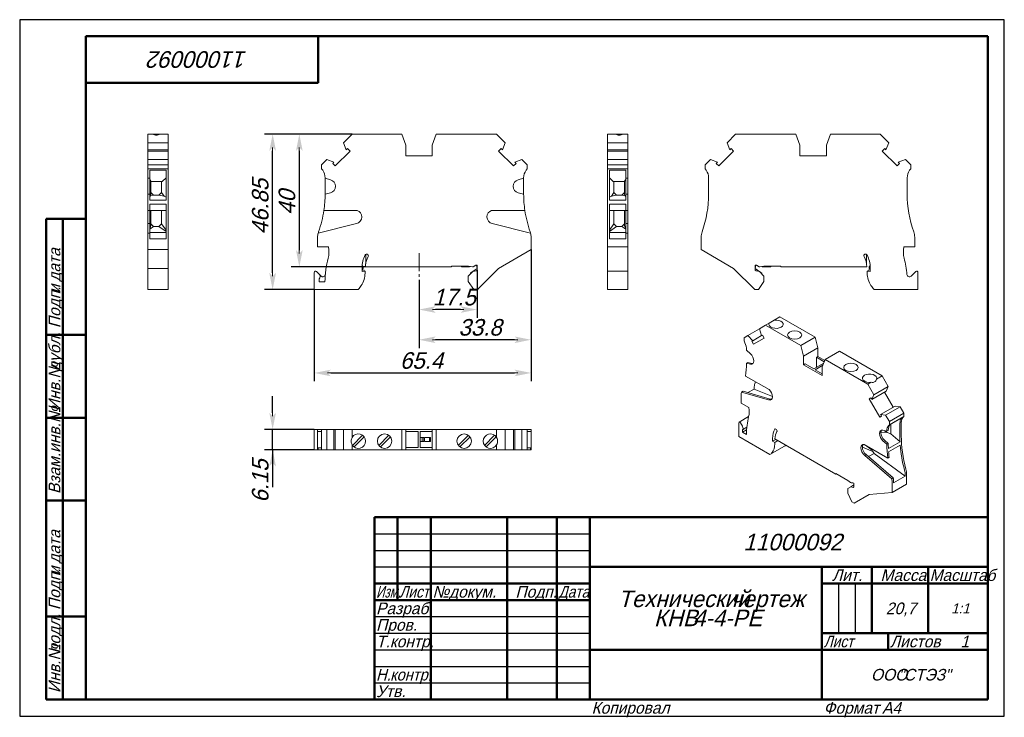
# Model space of a CAD drawing. Header units: millimetres. Extents: x 0 to 297, y 0 to 210.
import ezdxf

# ---------------------------------------------------------------- set-up
doc = ezdxf.new("R2010")
doc.units = ezdxf.units.MM
doc.linetypes.add('CENTER2_per1_scale0.283815', pattern=[8.11, 5.406667, -0.901111, 0.901111, -0.901111])
doc.styles.add('TextStyle_1', font='T-FLEX Type A.TTF', dxfattribs={"oblique": 15, "height": 5})
doc.styles.add('TextStyle_2', font='T-FLEX Type A.TTF', dxfattribs={"oblique": 15, "height": 3.5})
doc.styles.add('TextStyle_3', font='T-FLEX Type A.TTF', dxfattribs={"width": 0.744064, "oblique": 15, "height": 3.5})
doc.styles.add('TextStyle_4', font='T-FLEX Type A.TTF', dxfattribs={"width": 0.883061, "oblique": 15, "height": 3.5})
doc.styles.add('TextStyle_5', font='T-FLEX Type A.TTF', dxfattribs={"width": 0.94413, "oblique": 15, "height": 3.5})
doc.styles.add('TextStyle_6', font='T-FLEX Type A.TTF', dxfattribs={"width": 0.98844, "oblique": 15, "height": 3.5})
doc.styles.add('TextStyle_7', font='T-FLEX Type A.TTF', dxfattribs={"oblique": 15, "height": 5})
doc.styles.add('TextStyle_8', font='T-FLEX Type A.TTF', dxfattribs={"oblique": 15, "height": 3})
doc.styles.add('TextStyle_9', font='T-FLEX Type A.TTF', dxfattribs={"oblique": 15, "height": 3.5})
doc.dimstyles.new('DIM_ST_1', dxfattribs={"dimtxt": 5, "dimasz": 5, "dimexe": 2.5, "dimexo": 0, "dimtad": 1, "dimrnd": 0.01, "dimdsep": 46, "dimtxsty": 'TextStyle_1', "dimblk": 'Arrow_3_C7_Status', "dimcen": 0.09, "dimclrd": 7, "dimclre": 7, "dimclrt": 7, "dimazin": 0, "dimtfac": 1, "dimtdec": 0, "dimtmove": 0, "dimatfit": 0, "dimldrblk": 'NONE', "dimfxl": 1, "dimtvp": 1, "dimtolj": 1, "dimarcsym": 0})
doc.dimstyles.new('DIM_ST_2', dxfattribs={"dimtxt": 5, "dimasz": 5, "dimexe": 2.5, "dimexo": 0, "dimtad": 1, "dimrnd": 0.01, "dimdsep": 46, "dimtxsty": 'TextStyle_1', "dimblk": 'Arrow_3_C7_Status', "dimcen": 0.09, "dimclrd": 7, "dimclre": 7, "dimclrt": 7, "dimazin": 0, "dimtfac": 1, "dimtdec": 0, "dimtmove": 0, "dimatfit": 0, "dimldrblk": 'NONE', "dimfxl": 1, "dimtvp": 1, "dimtolj": 1, "dimarcsym": 0})

# ---------------------------------------------------------------- blocks, each defined once
blk = doc.blocks.new('Arrow_3_C7_Status')
at = {"color": 7, "linetype": 'Continuous', "lineweight": 0}
blk.add_line((-1, 0), (-0.8, 0), dxfattribs=at)
at = {"color": 7}
blk.add_solid([(-1, -0.2), (0, 0), (-0.8, 0), (-1, 0.2)], dxfattribs=at)
blk = doc.blocks.new('*D5')
at = {"color": 7, "lineweight": -2}
for p, q in [((137.97, 134.48), (137.97, 120.1)), ((120.47, 131.52), (120.47, 120.1)), ((132.97, 122.6), (125.47, 122.6))]:
    blk.add_line(p, q, dxfattribs=at)
at = {"layer": 'Defpoints', "color": 0}
for p in [(137.97, 134.48), (120.47, 131.52), (120.47, 122.6)]:
    blk.add_point(p, dxfattribs=at)
at = {"color": 7, "lineweight": -2, "xscale": 5, "yscale": 5, "zscale": 5, "rotation": 180}
blk.add_blockref('Arrow_3_C7_Status', (120.47, 122.6), dxfattribs=at)
at = {"color": 7, "lineweight": -2, "xscale": 5, "yscale": 5, "zscale": 5}
blk.add_blockref('Arrow_3_C7_Status', (137.97, 122.6), dxfattribs=at)
blk = doc.blocks.new('_None')
blk = doc.blocks.new('*D6')
at = {"color": 7, "lineweight": -2}
for p, q in [((154.27, 140.68), (154.27, 110.99)), ((120.47, 131.52), (120.47, 110.99)), ((149.27, 113.49), (125.47, 113.49))]:
    blk.add_line(p, q, dxfattribs=at)
at = {"layer": 'Defpoints', "color": 0}
for p in [(154.27, 140.68), (120.47, 131.52), (120.47, 113.49)]:
    blk.add_point(p, dxfattribs=at)
at = {"color": 7, "lineweight": -2, "xscale": 5, "yscale": 5, "zscale": 5, "rotation": 180}
blk.add_blockref('Arrow_3_C7_Status', (120.47, 113.49), dxfattribs=at)
at = {"color": 7, "lineweight": -2, "xscale": 5, "yscale": 5, "zscale": 5}
blk.add_blockref('Arrow_3_C7_Status', (154.27, 113.49), dxfattribs=at)
blk = doc.blocks.new('*D7')
at = {"color": 7, "lineweight": -2}
for p, q in [((154.27, 140.68), (154.27, 100.99)), ((88.87, 128.63), (88.87, 100.99)), ((93.87, 103.49), (149.27, 103.49))]:
    blk.add_line(p, q, dxfattribs=at)
at = {"layer": 'Defpoints', "color": 0}
for p in [(154.27, 140.68), (88.87, 128.63), (154.27, 103.49)]:
    blk.add_point(p, dxfattribs=at)
at = {"color": 7, "lineweight": -2, "xscale": 5, "yscale": 5, "zscale": 5}
for p, rotation in [((88.87, 103.49), 180), ((154.27, 103.49), 360)]:
    blk.add_blockref('Arrow_3_C7_Status', p, dxfattribs=dict(at, rotation=rotation))
blk = doc.blocks.new('*D8')
at = {"color": 7, "lineweight": -2}
for p, q in [((100.27, 175.48), (81.85, 175.48)), ((84.35, 170.48), (84.35, 140.48)), ((104.27, 135.48), (81.85, 135.48))]:
    blk.add_line(p, q, dxfattribs=at)
at = {"layer": 'Defpoints', "color": 0}
for p in [(100.27, 175.48), (84.35, 135.48), (104.27, 135.48)]:
    blk.add_point(p, dxfattribs=at)
at = {"color": 7, "lineweight": -2, "xscale": 5, "yscale": 5, "zscale": 5}
for p, rotation in [((84.35, 175.48), 90.00000000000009), ((84.35, 135.48), 270.0000000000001)]:
    blk.add_blockref('Arrow_3_C7_Status', p, dxfattribs=dict(at, rotation=rotation))
blk = doc.blocks.new('*D9')
at = {"color": 7, "lineweight": -2}
for p, q in [((100.27, 175.48), (73.8, 175.48)), ((76.3, 133.63), (76.3, 170.48)), ((88.87, 128.63), (73.8, 128.63))]:
    blk.add_line(p, q, dxfattribs=at)
at = {"layer": 'Defpoints', "color": 0}
for p in [(76.3, 175.48), (100.27, 175.48), (88.87, 128.63)]:
    blk.add_point(p, dxfattribs=at)
at = {"color": 7, "lineweight": -2, "xscale": 5, "yscale": 5, "zscale": 5}
for p, rotation in [((76.3, 175.48), 90.00000000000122), ((76.3, 128.63), 270.0000000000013)]:
    blk.add_blockref('Arrow_3_C7_Status', p, dxfattribs=dict(at, rotation=rotation))
blk = doc.blocks.new('*D10')
at = {"color": 7, "lineweight": -2}
for p, q in [((76.3, 91.48), (76.3, 96.48)), ((88.87, 86.48), (73.8, 86.48)), ((76.3, 80.33), (76.3, 86.48)), ((88.87, 80.33), (73.8, 80.33)), ((76.3, 80.33), (76.3, 69.01)), ((76.3, 75.33), (76.3, 70.33))]:
    blk.add_line(p, q, dxfattribs=at)
at = {"layer": 'Defpoints', "color": 0}
for p in [(76.3, 86.48), (88.87, 86.48), (88.87, 80.33)]:
    blk.add_point(p, dxfattribs=at)
at = {"color": 7, "lineweight": -2, "xscale": 5, "yscale": 5, "zscale": 5}
for p, rotation in [((76.3, 86.48), 269.9999999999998), ((76.3, 80.33), 89.99999999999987)]:
    blk.add_blockref('Arrow_3_C7_Status', p, dxfattribs=dict(at, rotation=rotation))
blk = doc.blocks.new('_FR1Страница_1')
at = {"color": 7, "linetype": 'Continuous', "lineweight": 25}
for p, q in [((0, 210), (0, 0)), ((297, 210), (0, 210)), ((297, 0), (297, 210)), ((107, 55), (172, 55)), ((107, 50), (172, 50)), ((107, 45), (172, 45)), ((247, 40), (247, 25)), ((252, 40), (252, 25)), ((107, 30), (172, 30)), ((107, 25), (172, 25)), ((107, 20), (172, 20)), ((242, 20), (292, 20)), ((262, 20), (262, 20)), ((107, 15), (172, 15)), ((107, 10), (172, 10)), ((0, 0), (297, 0))]:
    blk.add_line(p, q, dxfattribs=at)
at = {"color": 7, "linetype": 'Continuous', "lineweight": 50}
for p, q in [((20, 5), (20, 205)), ((20, 205), (292, 205)), ((90, 191), (90, 205)), ((292, 205), (292, 5)), ((20, 191), (90, 191)), ((8, 5), (8, 150)), ((8, 150), (20, 150)), ((13, 150), (13, 5)), ((8, 115), (20, 115)), ((8, 90), (20, 90)), ((20, 65), (8, 65)), ((107, 5), (107, 60)), ((107, 60), (292, 60)), ((114, 60), (114, 35)), ((124, 60), (124, 5)), ((147, 60), (147, 5)), ((162, 60), (162, 5)), ((172, 60), (172, 5)), ((172, 45), (292, 45)), ((242, 45), (242, 5)), ((257, 45), (257, 25)), ((274, 45), (274, 25)), ((107, 40), (172, 40)), ((242, 40), (292, 40)), ((107, 35), (172, 35)), ((8, 30), (20, 30)), ((242, 25), (292, 25)), ((262, 25), (262, 20)), ((172, 20), (292, 20)), ((20, 5), (8, 5)), ((292, 5), (20, 5))]:
    blk.add_line(p, q, dxfattribs=at)
at = {"color": 7, "oblique": 15}
for s, height, rotation, style, p in [('11000092', 5, 180, 'TextStyle_7', (68.7, 200.5)), ('дата', 3.5, 90, 'TextStyle_2', (12.25, 131.01)), ('Подп.', 3.5, 90, 'TextStyle_2', (12.25, 117)), ('и', 3.5, 90, 'TextStyle_2', (12.25, 127.51)), ('дубл.', 3.5, 90, 'TextStyle_2', (12.25, 104.01)), ('Инв.№', 3.5, 90, 'TextStyle_2', (12.25, 92)), ('Взам.инв.№', 3.5, 90, 'TextStyle_2', (12.25, 67)), ('дата', 3.5, 90, 'TextStyle_2', (12.25, 46.01)), ('Подп.', 3.5, 90, 'TextStyle_2', (12.25, 32)), ('и', 3.5, 90, 'TextStyle_2', (12.25, 42.51)), ('подл.', 3.5, 90, 'TextStyle_2', (12.25, 19.01)), ('Инв.№', 3.5, 90, 'TextStyle_2', (12.25, 7))]:
    blk.add_text(s, height=height, rotation=rotation, dxfattribs=dict(at, style=style)).set_placement(p)
for s, height, style, p in [('11000092', 5, 'TextStyle_7', (218.3, 50)), ('Лит.', 3.5, 'TextStyle_2', (245.03, 40.76)), ('Масса', 3.5, 'TextStyle_2', (259.65, 40.76)), ('№', 3.5, 'TextStyle_2', (124.5, 35.75)), ('Подп.', 3.5, 'TextStyle_2', (149.53, 35.75)), ('докум.', 3.5, 'TextStyle_2', (129.5, 35.75)), ('Технический', 5, 'TextStyle_7', (180.55, 32.88)), ('чертеж', 5, 'TextStyle_7', (214.51, 32.88)), ('Разраб.', 3.5, 'TextStyle_2', (107.5, 30.75)), ('20,7', 3.5, 'TextStyle_2', (261.28, 30.75)), ('1:1', 3, 'TextStyle_8', (280.99, 31)), ('КНВ', 5, 'TextStyle_7', (191.32, 27.12)), ('4-4-PE', 5, 'TextStyle_7', (203.11, 27.12)), ('Пров.', 3.5, 'TextStyle_2', (107.5, 25.75)), ('Т.контр.', 3.5, 'TextStyle_2', (107.5, 20.75)), ('Листов', 3.5, 'TextStyle_2', (262.5, 20.75)), ('1', 3.5, 'TextStyle_9', (283.78, 20.75)), ('ООО', 3.5, 'TextStyle_2', (256.78, 10.75)), ('"СТЭЗ"', 3.5, 'TextStyle_2', (265.03, 10.75)), ('Утв.', 3.5, 'TextStyle_2', (107.5, 5.75)), ('Копировал', 3.5, 'TextStyle_2', (172.5, 0.75)), ('Формат', 3.5, 'TextStyle_2', (242.5, 0.75)), ('A4', 3.5, 'TextStyle_2', (260.12, 0.75))]:
    blk.add_text(s, height=height, dxfattribs=dict(at, style=style)).set_placement(p)
for s, style, width, p in [('Масштаб', 'TextStyle_6', 0.98844, (274.5, 40.76)), ('Изм.', 'TextStyle_3', 0.744064, (107.5, 35.75)), ('Лист', 'TextStyle_4', 0.883061, (114.5, 35.75)), ('Дата', 'TextStyle_4', 0.883061, (162.5, 35.75)), ('Лист', 'TextStyle_4', 0.883061, (242.5, 20.75)), ('Н.', 'TextStyle_5', 0.94413, (107.5, 10.75)), ('контр.', 'TextStyle_5', 0.94413, (111.75, 10.75))]:
    blk.add_text(s, height=3.5, dxfattribs=dict(at, style=style, width=width)).set_placement(p)
blk = doc.blocks.new('Страница_1')
at = {"color": 7, "linetype": 'Continuous', "lineweight": 20}
for p, q in [((38.606, 172.901), (38.606, 175.475)), ((38.606, 175.475), (40.104, 175.475)), ((42.308, 175.475), (40.103, 175.475)), ((42.308, 175.475), (44.756, 175.475)), ((44.756, 172.901), (44.756, 175.475)), ((97.694, 172.901), (100.268, 175.475)), ((115.268, 175.475), (100.268, 175.475)), ((116.468, 172.178), (115.268, 175.475)), ((124.468, 172.178), (125.668, 175.475)), ((125.668, 175.475), (143.868, 175.475)), ((146.442, 172.901), (143.868, 175.475)), ((179.74, 175.475), (177.292, 175.475)), ((177.292, 172.901), (177.292, 175.475)), ((181.944, 175.475), (179.739, 175.475)), ((183.442, 175.475), (181.944, 175.475)), ((183.442, 172.901), (183.442, 175.475)), ((213.387, 172.901), (215.961, 175.475)), ((234.161, 175.475), (215.961, 175.475)), ((235.361, 172.178), (234.161, 175.475)), ((243.361, 172.178), (244.561, 175.475)), ((244.561, 175.475), (259.561, 175.475)), ((262.135, 172.901), (259.561, 175.475)), ((38.606, 172.901), (44.756, 172.901)), ((38.606, 170.762), (38.606, 172.901)), ((44.756, 170.762), (44.756, 172.901)), ((98.527, 170.762), (97.694, 172.901)), ((145.609, 170.762), (146.442, 172.901)), ((177.292, 170.762), (177.292, 172.901)), ((183.442, 172.901), (177.292, 172.901)), ((183.442, 170.762), (183.442, 172.901)), ((214.22, 170.762), (213.387, 172.901)), ((261.302, 170.762), (262.135, 172.901)), ((38.606, 170.762), (44.756, 170.762)), ((38.606, 170.762), (38.606, 170.375)), ((38.606, 167.867), (38.606, 170.375)), ((38.606, 170.375), (44.756, 170.375)), ((44.756, 170.375), (44.756, 170.762)), ((44.756, 167.867), (44.756, 170.375)), ((95.186, 165.903), (99.658, 170.375)), ((98.527, 170.762), (98.899, 171.134)), ((99.658, 170.375), (98.899, 171.134)), ((116.468, 168.975), (116.468, 172.178)), ((124.468, 172.178), (124.468, 168.975)), ((145.234, 171.132), (144.478, 170.375)), ((148.95, 165.903), (144.478, 170.375)), ((145.424, 170.942), (145.234, 171.132)), ((145.609, 170.762), (145.449, 170.922)), ((177.292, 170.762), (177.292, 170.375)), ((183.442, 170.762), (177.292, 170.762)), ((183.442, 170.375), (177.292, 170.375)), ((177.292, 167.867), (177.292, 170.375)), ((183.442, 170.375), (183.442, 170.762)), ((183.442, 167.867), (183.442, 170.375)), ((210.879, 165.903), (215.351, 170.375)), ((214.22, 170.762), (214.38, 170.922)), ((214.594, 171.132), (214.405, 170.942)), ((215.351, 170.375), (214.594, 171.132)), ((235.361, 172.178), (235.361, 168.975)), ((243.361, 168.975), (243.361, 172.178)), ((260.93, 171.134), (260.171, 170.375)), ((264.643, 165.903), (260.171, 170.375)), ((261.302, 170.762), (260.93, 171.134)), ((38.606, 166.275), (38.606, 167.867)), ((38.606, 167.867), (44.756, 167.867)), ((44.756, 166.275), (44.756, 167.867)), ((91.068, 166.275), (92.66, 167.867)), ((92.66, 167.867), (94.799, 167.034)), ((94.799, 167.034), (94.427, 166.661)), ((94.427, 166.661), (95.186, 165.903)), ((124.468, 168.975), (116.468, 168.975)), ((148.95, 165.903), (149.707, 166.659)), ((151.476, 167.867), (149.337, 167.034)), ((149.337, 167.034), (149.497, 166.874)), ((149.707, 166.659), (149.518, 166.848)), ((153.068, 166.275), (151.476, 167.867)), ((177.292, 166.275), (177.292, 167.867)), ((183.442, 167.867), (177.292, 167.867)), ((183.442, 166.275), (183.442, 167.867)), ((206.761, 166.275), (208.353, 167.867)), ((208.353, 167.867), (210.492, 167.034)), ((210.311, 166.848), (210.122, 166.659)), ((210.122, 166.659), (210.879, 165.903)), ((210.492, 167.034), (210.332, 166.874)), ((235.361, 168.975), (243.361, 168.975)), ((264.643, 165.903), (265.402, 166.661)), ((267.169, 167.867), (265.03, 167.034)), ((265.03, 167.034), (265.402, 166.661)), ((268.761, 166.275), (267.169, 167.867)), ((38.606, 166.275), (38.606, 165.075)), ((38.606, 166.275), (44.756, 166.275)), ((38.606, 165.075), (44.756, 165.075)), ((38.606, 165.075), (38.606, 164.596)), ((38.606, 164.596), (38.606, 162.33)), ((39.206, 164.596), (39.206, 164.611)), ((39.206, 164.611), (44.156, 164.611)), ((39.206, 164.596), (39.206, 162.33)), ((44.156, 164.611), (44.156, 164.596)), ((44.156, 164.596), (44.156, 162.33)), ((44.756, 166.275), (44.756, 165.075)), ((44.756, 165.075), (44.756, 164.596)), ((44.756, 164.596), (44.756, 162.33)), ((91.068, 166.275), (91.068, 165.075)), ((91.068, 165.075), (91.404, 164.596)), ((153.068, 165.075), (152.732, 164.596)), ((153.068, 166.275), (153.068, 165.075)), ((177.292, 166.275), (177.292, 165.075)), ((183.442, 166.275), (177.292, 166.275)), ((183.442, 165.075), (177.292, 165.075)), ((177.292, 165.075), (177.292, 164.596)), ((177.292, 162.33), (177.292, 164.596)), ((177.892, 164.611), (182.842, 164.611)), ((177.892, 164.611), (177.892, 164.596)), ((177.892, 162.33), (177.892, 164.596)), ((182.842, 164.596), (182.842, 164.611)), ((182.842, 164.596), (182.842, 162.33)), ((183.442, 166.275), (183.442, 165.075)), ((183.442, 165.075), (183.442, 164.596)), ((183.442, 164.596), (183.442, 162.33)), ((206.761, 166.275), (206.761, 165.075)), ((206.761, 165.075), (207.096, 164.596)), ((268.761, 165.075), (268.425, 164.596)), ((268.761, 166.275), (268.761, 165.075)), ((38.606, 162.169), (38.606, 162.33)), ((38.606, 162.169), (38.606, 161.722)), ((39.206, 162.169), (38.606, 162.169)), ((38.606, 161.722), (38.606, 159.79)), ((39.206, 162.169), (39.206, 162.33)), ((39.206, 162.169), (39.206, 161.722)), ((39.206, 161.849), (39.606, 161.305)), ((39.206, 161.722), (39.206, 159.79)), ((39.606, 161.305), (39.606, 157.309)), ((39.606, 161.258), (42.983, 161.258)), ((42.806, 157.875), (42.806, 161.258)), ((44.156, 162.283), (42.983, 161.258)), ((44.156, 162.33), (44.156, 157.437)), ((44.756, 162.33), (44.756, 157.437)), ((92.118, 162.33), (92.118, 162.169)), ((93.786, 161.722), (92.118, 162.169)), ((92.118, 162.169), (92.118, 157.437)), ((152.018, 162.169), (150.35, 161.722)), ((152.018, 162.169), (152.018, 162.33)), ((152.018, 162.169), (152.018, 157.437)), ((177.292, 162.33), (177.292, 157.437)), ((177.892, 162.33), (177.892, 157.437)), ((177.892, 162.283), (179.065, 161.258)), ((182.442, 161.258), (179.065, 161.258)), ((179.242, 161.258), (179.242, 157.875)), ((182.842, 161.849), (182.442, 161.305)), ((182.442, 161.305), (182.442, 157.309)), ((182.842, 162.169), (182.842, 162.33)), ((182.842, 162.169), (182.842, 161.722)), ((183.442, 162.169), (182.842, 162.169)), ((182.842, 161.722), (182.842, 159.79)), ((183.442, 162.33), (183.442, 162.169)), ((183.442, 161.722), (183.442, 162.169)), ((183.442, 161.722), (183.442, 159.79)), ((207.811, 162.33), (207.811, 157.437)), ((267.711, 162.33), (267.711, 157.437)), ((38.606, 159.79), (38.606, 159.76)), ((38.606, 159.76), (38.606, 157.828)), ((38.606, 157.828), (38.606, 157.381)), ((39.206, 159.79), (39.206, 159.76)), ((39.206, 159.76), (39.206, 157.828)), ((39.206, 157.828), (39.206, 157.381)), ((39.606, 157.875), (40.406, 157.075)), ((42.006, 157.075), (42.806, 157.875)), ((43.584, 156.747), (42.806, 157.875)), ((44.156, 157.437), (44.156, 155.548)), ((44.756, 157.437), (44.756, 146.056)), ((92.118, 157.381), (93.786, 157.828)), ((95.268, 159.76), (95.268, 159.79)), ((148.868, 159.79), (148.868, 159.76)), ((150.35, 157.828), (152.018, 157.381)), ((177.292, 157.437), (177.292, 146.056)), ((177.892, 157.437), (177.892, 155.548)), ((178.464, 156.747), (179.242, 157.875)), ((179.242, 157.875), (180.042, 157.075)), ((181.642, 157.075), (182.442, 157.875)), ((182.842, 159.79), (182.842, 159.76)), ((182.842, 159.76), (182.842, 157.828)), ((182.842, 157.828), (182.842, 157.381)), ((183.442, 159.76), (183.442, 159.79)), ((183.442, 159.76), (183.442, 157.828)), ((183.442, 157.381), (183.442, 157.828)), ((39.206, 157.381), (38.606, 157.381)), ((38.606, 157.381), (38.606, 152.45)), ((39.206, 157.381), (39.206, 155.548)), ((39.206, 156.715), (39.452, 156.877)), ((44.156, 155.548), (39.206, 155.548)), ((39.452, 156.877), (39.606, 157.309)), ((40.406, 157.075), (39.452, 156.877)), ((40.406, 157.075), (42.006, 157.075)), ((43.584, 156.747), (42.006, 157.075)), ((44.156, 156.506), (43.584, 156.747)), ((177.892, 156.506), (178.464, 156.747)), ((182.842, 155.548), (177.892, 155.548)), ((178.464, 156.747), (180.042, 157.075)), ((180.042, 157.075), (181.642, 157.075)), ((181.642, 157.075), (182.596, 156.877)), ((182.596, 156.877), (182.442, 157.309)), ((182.842, 156.715), (182.596, 156.877)), ((183.442, 157.381), (182.842, 157.381)), ((182.842, 157.381), (182.842, 155.548)), ((183.442, 157.381), (183.442, 152.45)), ((38.606, 152.45), (38.606, 150.538)), ((39.206, 152.45), (38.606, 152.45)), ((39.206, 154.392), (39.206, 152.45)), ((44.156, 154.392), (39.206, 154.392)), ((39.206, 152.45), (39.206, 150.538)), ((44.156, 152.45), (39.206, 152.45)), ((39.606, 152.45), (39.606, 147.909)), ((39.606, 152.44), (42.806, 152.44)), ((42.806, 152.44), (42.806, 152.45)), ((42.806, 148.475), (42.806, 152.44)), ((44.156, 154.392), (44.156, 146.056)), ((91.75, 152.45), (101.781, 152.45)), ((152.386, 152.45), (142.355, 152.45)), ((182.842, 154.392), (177.892, 154.392)), ((177.892, 154.392), (177.892, 146.056)), ((177.892, 152.45), (182.842, 152.45)), ((179.242, 152.45), (179.242, 152.44)), ((179.242, 152.44), (179.242, 148.475)), ((182.442, 152.44), (179.242, 152.44)), ((182.442, 152.45), (182.442, 147.909)), ((182.842, 154.392), (182.842, 152.45)), ((183.442, 152.45), (182.842, 152.45)), ((182.842, 152.45), (182.842, 150.538)), ((183.442, 152.45), (183.442, 150.538)), ((38.606, 150.538), (38.606, 150.508)), ((38.606, 150.508), (38.606, 148.547)), ((38.606, 148.547), (39.206, 148.547)), ((38.606, 148.547), (38.606, 145.684)), ((39.206, 150.538), (39.206, 150.508)), ((39.206, 150.508), (39.206, 148.547)), ((39.206, 148.547), (39.206, 145.684)), ((90.041, 145.684), (101.586, 148.547)), ((103.193, 150.508), (103.193, 150.538)), ((140.943, 150.538), (140.943, 150.508)), ((142.549, 148.547), (154.095, 145.684)), ((182.842, 150.538), (182.842, 150.508)), ((182.842, 150.508), (182.842, 148.547)), ((182.842, 148.547), (182.842, 145.684)), ((183.442, 148.547), (182.842, 148.547)), ((183.442, 150.508), (183.442, 150.538)), ((183.442, 150.508), (183.442, 148.547)), ((183.442, 145.684), (183.442, 148.547)), ((38.606, 144.382), (38.606, 145.684)), ((39.206, 145.684), (38.606, 145.684)), ((39.606, 147.909), (39.206, 146.86)), ((39.206, 146.834), (40.406, 147.675)), ((39.206, 145.798), (44.156, 145.798)), ((39.206, 144.382), (39.206, 145.684)), ((39.606, 148.475), (40.406, 147.675)), ((40.406, 147.675), (42.006, 147.675)), ((42.006, 147.675), (42.806, 148.475)), ((42.006, 147.675), (44.156, 146.169)), ((42.806, 148.475), (44.156, 146.518)), ((44.156, 144.382), (44.156, 146.056)), ((44.756, 144.382), (44.756, 146.056)), ((177.292, 144.382), (177.292, 146.056)), ((179.242, 148.475), (177.892, 146.518)), ((180.042, 147.675), (177.892, 146.169)), ((177.892, 144.382), (177.892, 146.056)), ((182.842, 145.798), (177.892, 145.798)), ((179.242, 148.475), (180.042, 147.675)), ((180.042, 147.675), (181.642, 147.675)), ((181.642, 147.675), (182.442, 148.475)), ((182.842, 146.834), (181.642, 147.675)), ((182.442, 147.909), (182.842, 146.86)), ((183.442, 145.684), (182.842, 145.684)), ((182.842, 144.382), (182.842, 145.684)), ((183.442, 144.382), (183.442, 145.684)), ((38.606, 144.382), (38.606, 140.683)), ((39.206, 143.946), (39.206, 144.382)), ((44.156, 143.946), (39.206, 143.946)), ((44.156, 144.382), (44.156, 143.946)), ((44.756, 144.382), (44.756, 140.683)), ((89.868, 141.475), (89.868, 144.382)), ((154.268, 144.382), (154.268, 140.683)), ((177.292, 141.475), (177.292, 144.382)), ((177.892, 144.382), (177.892, 143.946)), ((177.892, 143.946), (182.842, 143.946)), ((182.842, 143.946), (182.842, 144.382)), ((183.442, 141.475), (183.442, 144.382)), ((205.561, 144.382), (205.561, 140.683)), ((269.961, 141.475), (269.961, 144.382)), ((38.606, 140.683), (38.606, 135.025)), ((38.606, 140.683), (44.756, 140.683)), ((44.756, 140.683), (44.756, 135.025)), ((93.111, 141.475), (89.868, 141.475)), ((154.268, 140.683), (144.468, 135.025)), ((183.442, 141.475), (177.292, 141.475)), ((177.292, 138.117), (177.292, 141.475)), ((183.442, 138.117), (183.442, 141.475)), ((205.561, 140.683), (215.361, 135.025)), ((266.718, 141.475), (269.961, 141.475)), ((104.368, 136.379), (104.368, 139.22)), ((177.292, 134.182), (177.292, 138.117)), ((183.442, 134.182), (183.442, 138.117)), ((255.461, 136.379), (255.461, 139.22)), ((38.606, 128.625), (38.606, 135.025)), ((44.756, 135.025), (38.606, 135.025)), ((44.756, 128.625), (44.756, 135.025)), ((88.868, 128.625), (88.868, 133.782)), ((89.551, 134.065), (90.404, 133.211)), ((103.268, 135.175), (103.268, 134.096)), ((103.268, 134.096), (104.168, 134.175)), ((103.299, 135.89), (103.618, 135.525)), ((103.418, 134.875), (103.618, 135.075)), ((103.418, 134.554), (103.418, 134.875)), ((103.868, 134.475), (103.418, 134.554)), ((103.618, 135.075), (103.618, 135.525)), ((103.868, 134.149), (103.868, 134.475)), ((104.168, 133.619), (104.168, 134.175)), ((104.274, 135.475), (130.268, 135.475)), ((130.268, 135.475), (130.268, 135.675)), ((130.268, 135.675), (135.382, 135.675)), ((133.368, 135.475), (133.022, 135.675)), ((135.718, 135.475), (133.368, 135.475)), ((135.318, 132.675), (136.67, 134.027)), ((136.544, 135.475), (135.382, 135.675)), ((135.718, 135.475), (135.908, 135.585)), ((137.968, 135.025), (136.23, 133.808)), ((136.544, 135.475), (136.748, 135.475)), ((137.645, 134.288), (136.67, 134.027)), ((137.541, 135.939), (136.748, 135.475)), ((137.541, 135.939), (137.968, 135.939)), ((137.968, 134.475), (137.645, 134.288)), ((137.807, 135.939), (137.968, 135.025)), ((137.968, 135.939), (137.968, 134.475)), ((138.068, 128.625), (144.468, 135.025)), ((177.292, 133.782), (177.292, 134.182)), ((183.442, 134.182), (177.292, 134.182)), ((177.292, 128.625), (177.292, 133.782)), ((183.442, 133.782), (183.442, 134.182)), ((183.442, 128.625), (183.442, 133.782)), ((221.761, 128.625), (215.361, 135.025)), ((222.022, 135.939), (221.861, 135.025)), ((221.861, 135.939), (221.861, 134.475)), ((222.288, 135.939), (221.861, 135.939)), ((221.861, 135.025), (223.599, 133.808)), ((221.861, 134.475), (222.184, 134.288)), ((222.184, 134.288), (223.159, 134.027)), ((222.288, 135.939), (223.081, 135.475)), ((223.285, 135.475), (223.081, 135.475)), ((224.511, 132.675), (223.159, 134.027)), ((223.285, 135.475), (224.447, 135.675)), ((224.111, 135.475), (223.921, 135.585)), ((224.111, 135.475), (226.461, 135.475)), ((229.561, 135.675), (224.447, 135.675)), ((226.461, 135.475), (226.807, 135.675)), ((229.561, 135.475), (229.561, 135.675)), ((255.555, 135.475), (229.561, 135.475)), ((256.561, 134.096), (255.661, 134.175)), ((255.661, 133.619), (255.661, 134.175)), ((255.961, 134.475), (256.411, 134.554)), ((255.961, 134.149), (255.961, 134.475)), ((256.53, 135.89), (256.211, 135.525)), ((256.211, 135.075), (256.211, 135.525)), ((256.411, 134.875), (256.211, 135.075)), ((256.411, 134.554), (256.411, 134.875)), ((256.561, 135.175), (256.561, 134.096)), ((270.278, 134.065), (268.908, 132.695)), ((270.961, 128.625), (270.961, 133.782)), ((90.368, 131.904), (90.368, 130.975)), ((90.368, 130.975), (92.076, 130.975)), ((90.92, 132.695), (90.404, 133.211)), ((135.318, 132.675), (135.318, 131.025)), ((135.318, 131.025), (136.998, 128.625)), ((224.511, 131.025), (222.83, 128.625)), ((224.511, 132.675), (224.511, 131.025)), ((38.606, 128.625), (44.756, 128.625)), ((102.134, 128.625), (88.868, 128.625)), ((136.998, 128.625), (138.068, 128.625)), ((183.442, 128.625), (177.292, 128.625)), ((222.83, 128.625), (221.761, 128.625)), ((257.695, 128.625), (270.961, 128.625)), ((226.048, 118.49), (226.615, 118.818)), ((226.615, 118.818), (227.607, 119.39)), ((227.607, 119.39), (229.338, 120.39)), ((239.944, 114.266), (229.338, 120.39)), ((219.609, 114.773), (223.169, 116.828)), ((223.169, 116.828), (224.989, 117.879)), ((223.758, 114.741), (223.169, 116.828)), ((224.989, 117.879), (226.048, 118.49)), ((235.596, 111.755), (224.989, 117.879)), ((218.484, 114.123), (219.609, 114.773)), ((218.484, 114.123), (218.484, 113.143)), ((218.484, 113.143), (218.721, 112.615)), ((219.609, 114.773), (221.122, 113.219)), ((221.122, 113.219), (220.859, 113.067)), ((220.859, 113.067), (221.395, 112.138)), ((223.758, 114.741), (221.122, 113.219)), ((221.395, 112.138), (224.558, 113.964)), ((223.758, 114.741), (224.021, 114.893)), ((224.558, 113.964), (224.021, 114.893)), ((235.596, 111.755), (239.944, 114.266)), ((240.793, 111.084), (239.944, 114.266)), ((219.226, 110.473), (219.226, 110.342)), ((220.405, 109.296), (219.226, 110.342)), ((236.444, 108.573), (235.596, 111.755)), ((236.444, 108.573), (240.793, 111.084)), ((240.793, 108.469), (240.793, 111.084)), ((242.95, 107.509), (247.298, 110.02)), ((247.298, 110.02), (260.168, 102.59)), ((221.454, 107.089), (221.454, 107.114)), ((236.444, 105.958), (236.444, 108.573)), ((240.793, 108.469), (240.333, 108.203)), ((242.692, 106.841), (240.333, 108.203)), ((240.333, 108.203), (240.333, 105.182)), ((242.859, 107.276), (240.793, 108.469)), ((242.101, 105.307), (242.95, 107.509)), ((242.95, 107.509), (255.819, 100.079)), ((219.226, 106.432), (219.65, 106.677)), ((219.226, 106.432), (220.405, 106.116)), ((220.83, 106.361), (219.65, 106.677)), ((236.904, 106.223), (236.444, 105.958)), ((242.101, 102.692), (236.444, 105.958)), ((236.904, 106.223), (239.52, 104.713)), ((239.52, 104.713), (242.545, 106.459)), ((242.302, 105.829), (239.944, 104.468)), ((239.944, 104.468), (242.101, 103.223)), ((242.101, 105.307), (242.101, 102.692)), ((218.966, 102.556), (226.059, 98.461)), ((258.437, 101.591), (260.168, 102.59)), ((261.988, 99.437), (260.168, 102.59)), ((221.56, 98.647), (219.653, 97.547)), ((221.56, 99.003), (221.56, 98.647)), ((227.057, 96.365), (221.56, 98.647)), ((255.819, 100.079), (256.878, 100.691)), ((257.639, 96.927), (255.819, 100.079)), ((257.05, 95.52), (261.399, 98.031)), ((257.639, 96.927), (261.988, 99.437)), ((261.399, 98.031), (261.988, 99.437)), ((217.635, 94.364), (217.635, 96.737)), ((217.757, 97.73), (218.181, 97.975)), ((217.757, 97.73), (225.921, 95.354)), ((226.346, 95.599), (218.181, 97.975)), ((225.921, 95.354), (226.346, 95.599)), ((227.057, 96.299), (227.057, 96.324)), ((256.785, 95.975), (256.25, 95.666)), ((259.413, 90.188), (256.25, 95.666)), ((256.919, 95.743), (256.785, 95.975)), ((257.05, 95.52), (256.937, 95.716)), ((257.05, 95.52), (257.639, 96.927)), ((263.498, 93.155), (260.862, 97.721)), ((219.928, 93.04), (217.635, 94.364)), ((264.035, 93.465), (259.686, 90.954)), ((261.199, 90.761), (265.547, 93.272)), ((265.547, 93.272), (264.035, 93.465)), ((266.673, 91.322), (265.547, 93.272)), ((219.879, 90.33), (217.011, 88.674)), ((259.413, 90.188), (259.948, 90.497)), ((259.686, 90.954), (259.799, 90.758)), ((261.199, 90.761), (259.686, 90.954)), ((259.948, 90.497), (259.814, 90.729)), ((262.324, 88.812), (261.199, 90.761)), ((262.324, 88.812), (266.673, 91.322)), ((262.324, 87.832), (266.673, 90.342)), ((262.519, 87.83), (266.019, 89.851)), ((266.019, 89.851), (266.011, 89.843)), ((266.673, 90.342), (266.436, 90.088)), ((266.673, 91.322), (266.673, 90.342)), ((89.551, 86.477), (88.868, 86.477)), ((88.868, 86.477), (88.868, 80.327)), ((89.551, 86.477), (89.868, 86.477)), ((89.868, 85.877), (89.868, 86.477)), ((89.868, 86.477), (90.156, 86.477)), ((90.156, 86.477), (91.068, 86.477)), ((91.068, 80.327), (91.068, 86.477)), ((91.068, 86.477), (92.66, 86.477)), ((92.66, 80.327), (92.66, 86.477)), ((92.66, 86.477), (94.799, 86.477)), ((95.186, 86.477), (94.799, 86.477)), ((94.799, 86.477), (94.799, 80.327)), ((95.186, 86.477), (97.694, 86.477)), ((95.186, 80.327), (95.186, 86.477)), ((97.694, 80.327), (97.694, 86.477)), ((97.694, 86.477), (100.268, 86.477)), ((100.268, 84.029), (100.268, 86.477)), ((115.268, 86.477), (100.268, 86.477)), ((116.468, 86.477), (115.268, 86.477)), ((115.268, 80.327), (115.268, 86.477)), ((124.468, 86.477), (116.468, 86.477)), ((116.468, 80.327), (116.468, 86.477)), ((124.468, 86.477), (125.668, 86.477)), ((124.468, 80.327), (124.468, 86.477)), ((125.668, 86.477), (143.868, 86.477)), ((125.668, 80.327), (125.668, 86.477)), ((146.442, 86.477), (143.868, 86.477)), ((143.868, 84.029), (143.868, 86.477)), ((146.442, 80.327), (146.442, 86.477)), ((148.95, 86.477), (146.442, 86.477)), ((149.337, 86.477), (148.95, 86.477)), ((148.95, 80.327), (148.95, 86.477)), ((151.476, 86.477), (149.337, 86.477)), ((149.337, 86.477), (149.337, 80.327)), ((151.476, 80.327), (151.476, 86.477)), ((153.068, 86.477), (151.476, 86.477)), ((153.068, 80.327), (153.068, 86.477)), ((153.979, 86.477), (153.068, 86.477)), ((154.268, 86.477), (153.979, 86.477)), ((154.268, 85.877), (154.268, 86.477)), ((216.928, 84.28), (216.928, 88.491)), ((217.411, 88.443), (218.014, 87.398)), ((217.989, 86.345), (217.989, 85.586)), ((217.989, 85.586), (219.26, 86.32)), ((218.014, 86.358), (219.328, 87.117)), ((261.582, 85.888), (260.403, 86.204)), ((262.006, 86.133), (261.582, 85.888)), ((262.006, 86.133), (262.006, 86.264)), ((262.324, 87.832), (262.087, 87.577)), ((262.324, 88.812), (262.324, 87.832)), ((262.511, 87.822), (262.519, 87.83)), ((262.758, 85.117), (262.758, 87.968)), ((265.506, 88.285), (265.506, 84.29)), ((265.931, 88.53), (265.931, 84.535)), ((89.868, 85.877), (89.868, 80.927)), ((89.868, 85.877), (90.156, 85.877)), ((90.156, 85.877), (91.068, 85.877)), ((103.413, 84.692), (100.378, 81.656)), ((100.873, 81.161), (103.908, 84.197)), ((108.303, 81.656), (111.338, 84.692)), ((111.833, 84.197), (108.798, 81.161)), ((120.168, 85.827), (116.468, 85.827)), ((120.168, 80.977), (120.168, 85.827)), ((124.468, 85.827), (120.768, 85.827)), ((120.768, 85.827), (120.768, 80.977)), ((121.325, 84.002), (120.768, 84.002)), ((121.325, 84.002), (121.446, 84.002)), ((121.446, 82.802), (121.446, 84.002)), ((121.446, 84.002), (121.876, 84.002)), ((121.876, 84.002), (121.876, 82.802)), ((122.115, 84.002), (122.115, 82.802)), ((122.115, 84.002), (123.06, 84.002)), ((123.63, 84.002), (123.06, 84.002)), ((123.63, 82.802), (123.63, 84.002)), ((123.881, 84.002), (123.63, 84.002)), ((123.881, 84.002), (123.881, 82.802)), ((132.303, 81.656), (135.338, 84.692)), ((135.833, 84.197), (132.798, 81.161)), ((143.263, 84.692), (140.228, 81.656)), ((140.723, 81.161), (143.758, 84.197)), ((153.979, 85.877), (153.068, 85.877)), ((154.268, 85.877), (153.979, 85.877)), ((154.268, 85.877), (154.268, 80.927)), ((226.308, 78.864), (216.928, 84.28)), ((217.989, 85.586), (219.196, 84.889)), ((227.11, 83.749), (227.11, 82.868)), ((228.085, 83.431), (227.11, 82.868)), ((227.822, 83.583), (246.202, 72.972)), ((259.354, 85.231), (259.354, 85.206)), ((259.779, 85.476), (259.779, 85.451)), ((261.653, 85.484), (259.786, 85.641)), ((260.827, 83.269), (262.006, 82.223)), ((261.653, 85.484), (260.883, 86.075)), ((261.582, 85.888), (261.582, 86.019)), ((262.758, 85.117), (261.653, 85.484)), ((262.758, 85.117), (265.543, 82.726)), ((89.551, 80.327), (88.868, 80.327)), ((89.551, 80.327), (89.868, 80.327)), ((89.868, 80.327), (89.868, 80.927)), ((89.868, 80.927), (90.041, 80.927)), ((89.868, 80.327), (90.041, 80.327)), ((91.068, 80.927), (90.041, 80.927)), ((90.041, 80.327), (90.041, 80.927)), ((90.041, 80.327), (91.068, 80.327)), ((91.068, 80.327), (92.66, 80.327)), ((92.66, 80.327), (94.799, 80.327)), ((94.799, 80.327), (95.186, 80.327)), ((95.186, 80.327), (97.694, 80.327)), ((97.694, 80.327), (100.268, 80.327)), ((100.268, 80.327), (100.268, 81.824)), ((115.268, 80.327), (100.268, 80.327)), ((116.468, 80.327), (115.268, 80.327)), ((116.468, 80.977), (120.168, 80.977)), ((124.468, 80.327), (116.468, 80.327)), ((121.325, 82.802), (120.768, 82.802)), ((120.768, 80.977), (124.468, 80.977)), ((121.325, 82.802), (121.446, 82.802)), ((121.446, 82.802), (121.876, 82.802)), ((122.115, 82.802), (123.06, 82.802)), ((123.63, 82.802), (123.06, 82.802)), ((123.881, 82.802), (123.63, 82.802)), ((124.468, 80.327), (125.668, 80.327)), ((125.668, 80.327), (143.868, 80.327)), ((143.868, 80.327), (143.868, 81.824)), ((146.442, 80.327), (143.868, 80.327)), ((148.95, 80.327), (146.442, 80.327)), ((148.95, 80.327), (149.337, 80.327)), ((151.476, 80.327), (149.337, 80.327)), ((153.068, 80.327), (151.476, 80.327)), ((153.068, 80.927), (154.095, 80.927)), ((153.068, 80.327), (154.095, 80.327)), ((154.268, 80.927), (154.095, 80.927)), ((154.095, 80.927), (154.095, 80.327)), ((154.268, 80.327), (154.095, 80.327)), ((154.268, 80.327), (154.268, 80.927)), ((230.657, 81.375), (226.308, 78.864)), ((227.11, 82.868), (227.747, 82.565)), ((227.747, 82.565), (228.666, 83.096)), ((227.747, 82.111), (227.747, 82.565)), ((253.751, 80.913), (253.751, 80.887)), ((254.175, 81.157), (254.175, 81.132)), ((254.175, 81.136), (257.329, 79.811)), ((261.842, 77.802), (254.749, 81.897)), ((255.513, 81.456), (257.154, 80.197)), ((257.154, 80.197), (257.154, 80.508)), ((257.329, 79.811), (257.154, 80.197)), ((260.403, 83.024), (261.582, 81.978)), ((262.006, 82.223), (261.582, 81.978)), ((265.543, 82.726), (262.043, 80.705)), ((265.603, 81.748), (262.103, 79.727)), ((254.887, 78.631), (255.311, 78.875)), ((254.887, 78.631), (263.051, 71.58)), ((255.311, 78.875), (263.475, 71.825)), ((256.041, 78.245), (257.779, 79.248)), ((257.779, 79.248), (257.329, 79.811)), ((257.779, 79.248), (267.097, 72.356)), ((262.266, 78.047), (261.842, 77.802)), ((246.202, 73.135), (249.818, 71.047)), ((246.202, 72.972), (246.202, 73.135)), ((246.344, 73.053), (246.202, 72.972)), ((263.475, 71.825), (263.051, 71.58)), ((267.097, 72.356), (263.597, 70.335)), ((267.097, 72.712), (267.097, 72.356)), ((267.522, 72.957), (267.522, 69.937)), ((249.773, 68.624), (250.729, 69.176)), ((249.773, 68.624), (249.773, 67.276)), ((250.64, 70.409), (249.818, 71.047)), ((250.64, 70.409), (250.784, 70.326)), ((250.729, 69.176), (251.647, 69.706)), ((251.418, 68.991), (250.729, 69.176)), ((251.345, 70.381), (250.784, 70.326)), ((251.345, 70.381), (251.647, 70.207)), ((251.647, 69.123), (251.418, 68.991)), ((251.647, 69.011), (251.418, 68.991)), ((251.647, 70.207), (251.647, 69.011)), ((263.173, 70.446), (263.173, 67.426)), ((263.173, 67.426), (267.522, 69.937)), ((263.597, 70.335), (263.597, 70.691)), ((249.773, 67.276), (250.961, 64.631)), ((251.718, 64.194), (256.243, 66.807)), ((263.173, 67.426), (256.243, 66.807)), ((250.961, 64.631), (251.718, 64.194))]:
    blk.add_line(p, q, dxfattribs=at)
at = {"color": 7, "linetype": 'CENTER2_per1_scale0.283815', "lineweight": 5}
blk.add_line((120.468, 139.63), (120.468, 131.52), dxfattribs=at)
at = {"color": 7, "lineweight": 20, "flags": 128}
for points in [[(258.437, 101.591), (258.346, 101.328), (258.219, 101.1), (258.059, 100.914), (257.87, 100.773)], [(257.87, 100.773), (257.653, 100.679), (257.412, 100.634), (257.151, 100.638), (256.878, 100.691)]]:
    blk.add_lwpolyline(points, dxfattribs=at)
at = {"color": 7, "linetype": 'Continuous', "lineweight": 20}
for centre in [(110.068, 82.927), (134.068, 82.927)]:
    blk.add_circle(centre, 2.175, dxfattribs=at)
for centre, radius, start, end in [((41.206, 177.35), 2.175, 239.54969, 270), ((41.206, 177.35), 2.175, 270, 300.45031), ((180.842, 177.35), 2.175, 239.54969, 270), ((180.842, 177.35), 2.175, 270, 300.45031), ((145.544, 171.063), 0.17, 225, 236.02145), ((214.285, 171.063), 0.17, 303.97855, 315), ((149.638, 166.969), 0.17, 213.97855, 225), ((210.191, 166.969), 0.17, 315, 326.02145), ((88.168, 162.33), 3.95, 360, 35), ((155.968, 162.33), 3.95, 145, 180), ((203.861, 162.33), 3.95, 0, 35), ((271.661, 162.33), 3.95, 145, 180), ((93.268, 159.79), 2, 0, 75), ((150.868, 159.79), 2, 105, 179.99999), ((58.118, 157.437), 34, 359.90532, 360), ((93.268, 159.76), 2, 285, 360), ((150.868, 159.76), 2, 179.99999, 255), ((186.018, 157.437), 34, 180, 180.09468), ((173.811, 157.437), 34, 340.44279, 0), ((301.711, 157.437), 34, 180, 199.55721), ((58.118, 157.437), 34, 351.5654, 359.90532), ((186.018, 157.437), 34, 180.09468, 188.4346), ((58.118, 157.437), 34, 340.44279, 351.5654), ((101.193, 150.538), 2, 0, 72.91496), ((142.943, 150.538), 2, 107.08504, 180), ((186.018, 157.437), 34, 188.4346, 199.55721), ((101.193, 150.508), 2, 281.34617, 0), ((142.943, 150.508), 2, 180, 258.65383), ((94.868, 144.382), 5, 164.90393, 180), ((94.868, 144.382), 5, 160.44279, 164.90393), ((149.268, 144.382), 5, 15.09607, 19.55721), ((149.268, 144.382), 5, 360, 15.09607), ((210.561, 144.382), 5, 160.44279, 180), ((264.961, 144.382), 5, 359.99999, 19.55721), ((85.768, 139.95), 7.5, 345.85889, 11.73422), ((274.061, 139.95), 7.5, 168.26578, 194.14111), ((124.168, 130.275), 32.1, 165.85889, 178.75046), ((111.568, 135.175), 8.3, 152.09877, 180), ((104.675, 138.825), 0.5, 332.09877, 152.09877), ((111.568, 135.175), 7.3, 152.09877, 177.64472), ((255.154, 138.825), 0.5, 27.90123, 207.90123), ((248.261, 135.175), 7.3, 2.35528, 27.90123), ((248.261, 135.175), 8.3, 360, 27.90123), ((235.661, 130.275), 32.1, 5.15339, 14.14111), ((89.268, 133.782), 0.4, 45, 179.99999), ((136.804, 132.989), 1, 125, 169.04742), ((223.025, 132.989), 1, 10.95258, 55), ((270.561, 133.782), 0.4, 0.00002, 135), ((89.768, 132.575), 0.9, 311.81031, 45), ((91.451, 133.226), 0.75, 225, 354.84661), ((97.168, 133.619), 7, 327.14012, 360), ((262.661, 133.619), 7, 180, 212.85988), ((268.378, 133.226), 0.75, 185.15339, 315), ((95.068, 134.975), 9.5, 318.05468, 327.14012), ((264.761, 134.975), 9.5, 212.85988, 221.94532), ((102.143, 82.927), 2.175, 149.54969, 180), ((102.143, 82.927), 2.175, 210.45031, 149.54969), ((141.993, 82.927), 2.175, 30.45031, 329.54969), ((141.993, 82.927), 2.175, 360, 30.45031), ((102.143, 82.927), 2.175, 180, 210.45031), ((141.993, 82.927), 2.175, 329.54969, 0.00001)]:
    blk.add_arc(centre, radius, start, end, dxfattribs=at)
for centre, major_axis, ratio, start_param, end_param in [((228.153, 118.175), (2.175, 0), 0.5773503, 2.8876527, 8.1079216), ((216.433, 112.086), (-1.975, 3.421), 0.5773503, 3.9269908, 4.5378561), ((220.039, 107.93), (-1, 1.732), 0.5773503, 3.9269908, 5.2359878), ((220.039, 107.905), (-1, 1.732), 0.5773503, 2.6179939, 3.9269908), ((195.185, 120.359), (-17, 29.445), 0.5773503, 3.7797793, 3.9253383), ((220.464, 108.15), (-1, 1.732), 0.5773503, 2.6179939, 2.9278365), ((256.332, 101.906), (2.175, 0), 0.5773503, 6.0292454, 11.2495142), ((225.095, 96.962), (-2.5, 4.33), 0.5773503, 0.4440604, 0.7853982), ((199.109, 122.624), (-17, 29.445), 0.5773503, 3.585653, 3.6118865), ((225.643, 97.14), (-1, 1.732), 0.5773503, 3.9269908, 5.1995969), ((221.171, 94.696), (-2.5, 4.33), 0.5773503, 0.521922, 0.7853982), ((225.643, 97.115), (-1, 1.732), 0.5773503, 2.5542224, 3.9269908), ((226.067, 97.36), (-1, 1.732), 0.5773503, 2.5542224, 2.9278365), ((257.004, 95.792), (-0.085, 0.147), 0.5773503, 1.5707963, 1.7631569), ((214.736, 94.792), (-3.75, 6.495), 0.5773503, 3.6801819, 4.1317916), ((241.889, 71.216), (-16.05, 27.799), 0.5773503, 0.5385892, 0.7635896), ((259.899, 90.778), (-0.085, 0.147), 0.5773503, 1.3784357, 1.5707963), ((268.299, 86.672), (-1.975, 3.421), 0.5773503, 0.1745329, 0.7853982), ((268.724, 86.917), (-1.975, 3.421), 0.5773503, 0.1745329, 0.7853982), ((217.211, 88.327), (-0.2, 0.346), 0.5773503, 4.712389, 7.0685835), ((217.564, 87.138), (-0.45, 0.779), 0.5773503, 3.0859221, 4.712389), ((232.979, 80.361), (-4.15, 7.188), 0.5773503, 0.2984299, 0.7853982), ((228.105, 86.155), (-0.25, 0.433), 0.5773508, 3.4400205, 6.5816132), ((260.769, 84.415), (-1, 1.732), 0.5773503, 5.7595865, 7.0685835), ((261.193, 84.66), (-1, 1.732), 0.5773503, 0.2137561, 0.7853982), ((264.375, 84.407), (-1.975, 3.421), 0.5773503, 0.1745329, 0.7853982), ((264.799, 84.651), (-1.975, 3.421), 0.5773503, 0.1745329, 0.7853982), ((232.979, 80.361), (-3.65, 6.322), 0.5773503, 0.2984299, 0.7442907), ((260.769, 84.39), (-1, 1.732), 0.5773503, 0.7853982, 2.0943951), ((261.193, 84.635), (-1, 1.732), 0.5773503, 0.7853982, 2.0943951), ((289.548, 70.409), (-17, 29.445), 0.5773503, 0.7853982, 0.8409864), ((289.972, 70.654), (-17, 29.445), 0.5773503, 0.7853982, 1.1267359), ((222.797, 84.969), (-3.5, 6.062), 0.5773503, 3.3534777, 3.9269908), ((225.661, 89.444), (-4.75, 8.227), 0.5773503, 3.1949069, 3.2900526), ((255.165, 80.096), (-1, 1.732), 0.5773503, 5.7959774, 7.0685835), ((255.165, 80.071), (-1, 1.732), 0.5773503, 0.7853982, 2.1581665), ((255.589, 80.341), (-1, 1.732), 0.5773503, 0.2137561, 0.7853982), ((255.589, 80.316), (-1, 1.732), 0.5773503, 0.7853982, 2.1581665), ((285.623, 68.144), (-17, 29.445), 0.5773503, 0.7870506, 0.9326096), ((286.048, 68.389), (-17, 29.445), 0.5773503, 0.7870506, 0.8409864), ((289.548, 70.409), (-17, 29.445), 0.5773503, 0.8750764, 1.1267359), ((221.312, 86.934), (-4.75, 8.227), 0.5773503, 3.1949069, 3.3534777), ((286.048, 68.389), (-17, 29.445), 0.5773503, 0.8750764, 0.9326096), ((263.986, 74.998), (-2.5, 4.33), 0.5773503, 3.9269908, 4.2683286), ((259.637, 72.487), (-2.5, 4.33), 0.5773503, 3.9269908, 4.190467), ((260.062, 72.732), (-2.5, 4.33), 0.5773503, 3.9269908, 4.190467), ((263.562, 74.753), (-2.5, 4.33), 0.5773503, 3.9269908, 4.2683286)]:
    blk.add_ellipse(centre, major_axis=major_axis, ratio=ratio, start_param=start_param, end_param=end_param, dxfattribs=at)
for centre in [(233.757, 114.939), (250.728, 105.141)]:
    blk.add_ellipse(centre, major_axis=(2.175, 0), ratio=0.5773503, dxfattribs=at)
blk.add_blockref('_FR1Страница_1', (0, 0))
at = {"color": 7, "style": 'TextStyle_1', "oblique": 15}
for s, p in [('46.85', (75.05, 145.263)), ('40', (83.1, 151.175)), ('6.15', (75.05, 64.367))]:
    blk.add_text(s, height=5, rotation=90, dxfattribs=at).set_placement(p)
for s, p in [('17.5', (124.573, 123.85)), ('33.8', (132.365, 114.74)), ('65.4', (114.68, 104.74))]:
    blk.add_text(s, height=5, dxfattribs=at).set_placement(p)
for base, p1, p2, angle, dimstyle, picture, middle, dimtype in [((76.3, 175.475), (88.868, 128.625), (100.268, 175.475), 90, 'DIM_ST_1', '*D9', (76.3, 152.05), 160), ((84.35, 135.475), (100.268, 175.475), (104.274, 135.475), 270, 'DIM_ST_1', '*D8', (84.35, 154.39), 160), ((120.468, 113.49), (154.268, 140.683), (120.468, 131.52), 180, 'DIM_ST_1', '*D6', (137.368, 113.49), 160), ((120.468, 122.6), (137.968, 134.475), (120.468, 131.52), 180, 'DIM_ST_1', '*D5', (129.218, 122.6), 160), ((76.3, 86.477), (88.868, 80.327), (88.868, 86.477), 90, 'DIM_ST_2', '*D10', (76.3, 69.012), 161)]:
    dim = blk.add_linear_dim(base=base, p1=p1, p2=p2, angle=angle, text=' ', dimstyle=dimstyle)
    dim.commit()
    dim.dimension.update_dxf_attribs({"geometry": picture, "text_midpoint": middle, "dimtype": dimtype})
dim = blk.add_linear_dim(base=(154.268, 103.49), p1=(88.868, 128.625), p2=(154.268, 140.683), text=' ', dimstyle='DIM_ST_1')
dim.commit()
dim.dimension.update_dxf_attribs({"geometry": '*D7', "text_midpoint": (119.86, 103.49), "dimtype": 160})

msp = doc.modelspace()

# ---------------------------------------------------------------- block references
msp.add_blockref('Страница_1', (0, 0))

doc.saveas('drawing.dxf')
